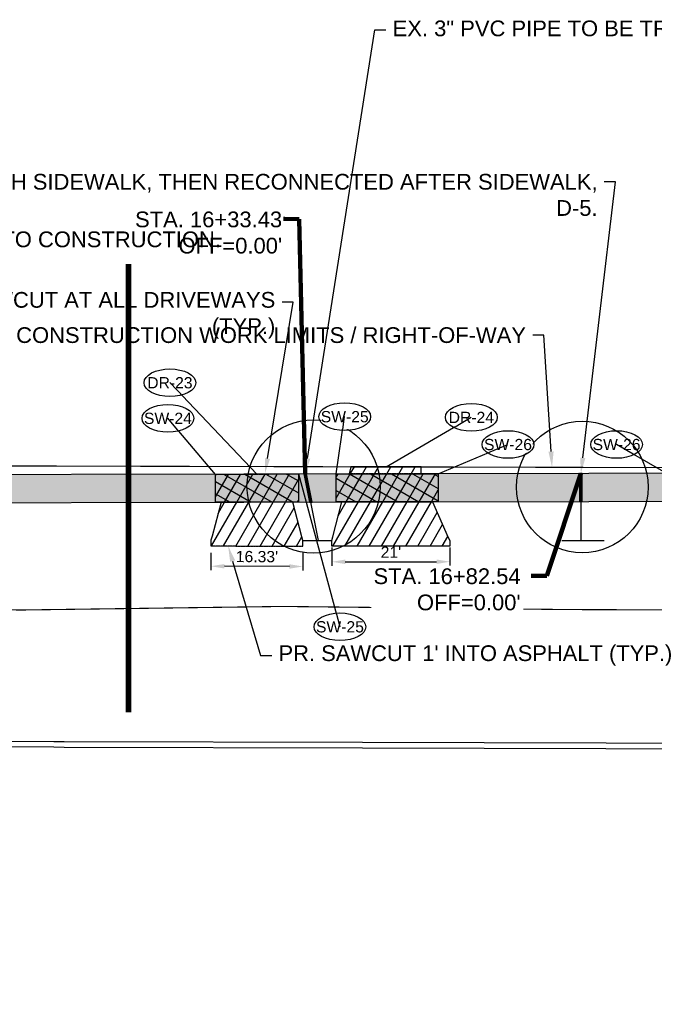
# Model space of a CAD drawing. Extents: x 193175 to 389459, y 288695 to 577709.
# Tile 26 of 30: x 195354 to 195467, y 288716 to 288892. Entities that reach past the tile are written whole.
import ezdxf
from ezdxf import colors
from ezdxf.entities.mleader import LeaderData, LeaderLine
from ezdxf.enums import TextEntityAlignment as Align
from ezdxf.math import Vec2, Vec3

# ---------------------------------------------------------------- set-up
doc = ezdxf.new("R2010")
doc.units = 0
doc.header["$MEASUREMENT"] = 0
doc.header["$PDSIZE"] = 5
doc.linetypes.add('c_p-bn-work-lim', pattern=[0.2, 0.1, -0.1])
doc.linetypes.add('c_p-pv-road-Saw', pattern=[0.4, 0.35, -0.05])
doc.layers.add('0_Working', color=4, linetype='Continuous', plot=False)
for name, color, linetype in [('AN-Text-Notes-Balloon', 7, 'Continuous'), ('C_P-BN-Work-Lim', 2, 'c_p-bn-work-lim'), ('C_P-PV-Drive-Conc', 254, 'Continuous'), ('C_P-PV-Drive-Conc-Hatch', 8, 'Continuous'), ('C_P-PV-Road-Saw', 255, 'c_p-pv-road-Saw'), ('C_P-PV-Walk-Conc', 254, 'Continuous'), ('C_P-PV-Walk-Hatch', 250, 'Continuous'), ('C_P-PV-Walk-Hatch-6IN', 250, 'Continuous'), ('C_P-PV-Walk-Joint', 253, 'Continuous'), ('C_P-PV-Walk-Text', 7, 'Continuous'), ('G_X-AN-Text-Dim', 251, 'Continuous')]:
    doc.layers.add(name, color=color, linetype=linetype)
doc.styles.add('CT_P-Dim', font='arial.ttf')
doc.styles.add('CT_P-Symb', font='arial.ttf')
doc.styles.add('CT_P-Text', font='arial.ttf')
doc.styles.get("Standard").update_dxf_attribs({"font": 'simplex.shx'})
doc.dimstyles.new('CT_P-Dim-Eng_A', dxfattribs={"dimtxt": 0.1, "dimasz": 0.12, "dimexe": 0.035, "dimexo": 0.06, "dimgap": 0.035, "dimtad": 1, "dimdsep": 46, "dimtxsty": 'CT_P-Dim', "dimcen": 0, "dimclrd": 256, "dimclre": 256, "dimclrt": 256, "dimaunit": 1, "dimadec": 6, "dimazin": 0, "dimtfac": 0.75, "dimtix": 1, "dimtmove": 1, "dimatfit": 0, "dimfxl": 1, "dimtolj": 1, "dimtzin": 0, "dimlwd": -1, "dimlwe": -1, "dimarcsym": 0})
pattern_1 = [(60, (0, 0), (-1.623797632, 0.9375), []), (150, (0, 0), (-0.9375, -1.623797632), [])]
pattern_2 = [(60, (0, 0), (-1.623797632, 0.9375), [])]

# ---------------------------------------------------------------- blocks, each defined once
blk = doc.blocks.new('*D352')
at = {"layer": 'Defpoints', "color": 0, "transparency": 16777216}
for p in [(195387.8, 288798), (195404.17, 288797.95), (195387.79, 288794.39)]:
    blk.add_point(p, dxfattribs=at)
at = {"layer": 'G_X-AN-Text-Dim', "transparency": 16777216}
for p, q in [((195387.79, 288796.8), (195387.79, 288793.69)), ((195404.16, 288796.75), (195404.15, 288793.64)), ((195401.76, 288794.35), (195390.19, 288794.38))]:
    blk.add_line(p, q, dxfattribs=at)
for points in [[(195390.19, 288794.78), (195390.19, 288793.98), (195387.79, 288794.39)], [(195401.76, 288794.75), (195401.76, 288793.95), (195404.16, 288794.34)]]:
    blk.add_solid(points, dxfattribs=at)
at = {"layer": 'G_X-AN-Text-Dim', "transparency": 16777216, "insert": (195395.99, 288796.09), "char_height": 2, "attachment_point": 5, "rotation": 359.8208, "style": 'CT_P-Dim'}
blk.add_mtext("\\A1;16.33'", dxfattribs=at)
blk = doc.blocks.new('*D353')
at = {"layer": 'Defpoints', "color": 0, "transparency": 16777216}
for p in [(195409.33, 288798.94, 1102.58), (195430.38, 288798.95, 1102.58), (195430.38, 288795.19)]:
    blk.add_point(p, dxfattribs=at)
at = {"layer": 'G_X-AN-Text-Dim', "transparency": 16777216}
for p, q in [((195409.33, 288797.74), (195409.33, 288794.48)), ((195430.38, 288797.75), (195430.38, 288794.49)), ((195411.73, 288795.18), (195427.98, 288795.19))]:
    blk.add_line(p, q, dxfattribs=at)
for points in [[(195411.73, 288795.58), (195411.73, 288794.78), (195409.33, 288795.18)], [(195427.98, 288795.59), (195427.98, 288794.79), (195430.38, 288795.19)]]:
    blk.add_solid(points, dxfattribs=at)
at = {"layer": 'G_X-AN-Text-Dim', "transparency": 16777216, "insert": (195419.85, 288796.89), "char_height": 2, "attachment_point": 5, "rotation": 0.012, "style": 'CT_P-Dim'}
blk.add_mtext("\\A1;21'", dxfattribs=at)
blk = doc.blocks.new('C_P-AN-ML-Oval-L')
at = {"transparency": 16777216}
blk.add_wipeout([(0.1836, 0.0607), (0.1956, 0.0504), (0.2064, 0.0382), (0.2146, 0.0246), (0.219, 0.0124), (0.2206, -0.0009), (0.2188, -0.0153), (0.2135, -0.0288), (0.2054, -0.0414), (0.1955, -0.0524), (0.1837, -0.0626), (0.1708, -0.0716), (0.1395, -0.0876), (0.108, -0.0987), (0.075, -0.1065), (0.0382, -0.1116), (0.0006, -0.1133), (-0.0364, -0.1116), (-0.073, -0.1067), (-0.1051, -0.0992), (-0.1361, -0.0885), (-0.1509, -0.0819), (-0.1651, -0.0742), (-0.1784, -0.0656), (-0.1905, -0.0559), (-0.2025, -0.0435), (-0.212, -0.0292), (-0.2174, -0.0156), (-0.2194, -0.001), (-0.2174, 0.0135), (-0.2124, 0.0266), (-0.2055, 0.0377), (-0.1966, 0.0482), (-0.1842, 0.0593), (-0.1707, 0.0689), (-0.1553, 0.0777), (-0.1393, 0.0853), (-0.1059, 0.097), (-0.0697, 0.1053), (-0.0349, 0.1098), (0.0006, 0.1113), (0.0369, 0.1098), (0.0726, 0.105), (0.1075, 0.0969), (0.1399, 0.0855), (0.1704, 0.0698)], dxfattribs=at)
blk.add_ellipse((0.0006, -0.001), major_axis=(-0.2306, 0), ratio=0.532621, dxfattribs=at)
at = {"transparency": 16777216, "style": 'CT_P-Symb'}
blk.add_attdef('XX-X', text='', height=0.1, dxfattribs=at).set_placement((0.0006, -0.001), align=Align.MIDDLE)
blk = doc.blocks.new('_None')
blk = doc.blocks.new('*U324')
at = {"layer": 'C_P-PV-Walk-Text', "color": 7, "linetype": 'Continuous', "lineweight": -3, "insert": (195442.96, 288790.26), "char_height": 2.8, "width": 26.0982, "attachment_point": 6, "style": 'CT_P-Text', "bg_fill": 3, "box_fill_scale": 1.178571, "bg_fill_color": 256, "bg_fill_true_color": 13158600, "bg_fill_transparency": 0}
blk.add_mtext("{\\C256;STA. 16+82.54\\POFF=0.00'}", dxfattribs=at)
at = {"layer": 'C_P-PV-Walk-Text', "color": 7, "linetype": 'Continuous', "lineweight": -3}
blk.add_leader([(195453.7, 288810.91), (195447.66, 288792.66), (195444.86, 288792.66)], dimstyle='CT_P-Dim-Eng_A', override={"dimscale": 1, "dimasz": 2.8, "dimclrd": 256, "dimlwd": 65535}, dxfattribs=at)

msp = doc.modelspace()

# ---------------------------------------------------------------- hatches: boundary and pattern name
at = {"layer": 'C_P-PV-Drive-Conc-Hatch'}
h = msp.add_hatch(dxfattribs=at)
h.set_pattern_fill('ANSI31', color=256, scale=0.75, angle=15)
h.set_pattern_definition(pattern_2)
h.paths.add_polyline_path([(195602.288, 288806.093), (195600.929, 288799.364), (195600.781, 288798.63), (195600.786, 288797.63), (195624.178, 288797.747), (195624.174, 288798.743), (195624.061, 288799.389), (195622.908, 288806.039)])
h.paths.add_polyline_path([(195536.059, 288806.063), (195533.095, 288799.327), (195532.632, 288798.272), (195532.623, 288797.258), (195550.623, 288797.265), (195550.615, 288798.277), (195550.076, 288799.328), (195546.611, 288806.083)])
h.paths.add_polyline_path([(195469.909, 288805.939), (195471.419, 288804.456), (195472.115, 288799.533), (195472.109, 288798.797), (195472.1, 288797.805), (195495.191, 288797.597), (195495.2, 288798.597), (195494.457, 288799.645), (195490.398, 288805.376), (195490.38, 288805.978)])
h.paths.add_polyline_path([(195409.328, 288798.945), (195409.506, 288799.634), (195411.106, 288805.829), (195427.287, 288805.859), (195430.054, 288799.484), (195430.376, 288798.949), (195430.376, 288797.949), (195409.328, 288797.945)])
h.paths.add_polyline_path([(195389.596, 288805.788), (195388.002, 288799.762), (195387.801, 288798.999), (195387.799, 288798.003), (195404.168, 288797.952), (195404.171, 288798.952), (195403.998, 288799.614), (195402.371, 288805.812)])
h.paths.add_polyline_path([(195318.898, 288805.725), (195315.766, 288799.776), (195315.443, 288799.162), (195315.441, 288798.165), (195339.123, 288798.119), (195339.123, 288799.122), (195338.823, 288799.708), (195335.766, 288805.687)])
h.paths.add_polyline_path([(195258.679, 288805.928), (195256.823, 288799.959), (195256.591, 288799.212), (195256.59, 288798.212), (195273.396, 288798.199), (195273.397, 288799.199), (195273.214, 288799.854), (195271.533, 288805.885)])
h.paths.add_polyline_path([(195194.547, 288806.047), (195192.957, 288800.016), (195192.758, 288799.26), (195192.757, 288798.26), (195213.77, 288798.244), (195213.771, 288799.244), (195213.703, 288799.965), (195213.122, 288806.077)])
h.paths.add_polyline_path([(195123.939, 288805.933), (195122.79, 288799.975), (195122.652, 288799.26), (195122.652, 288798.26), (195144.056, 288798.266), (195144.056, 288799.266), (195143.918, 288799.987), (195142.773, 288805.963)])
h.paths.add_polyline_path([(195059.576, 288810.829), (195059.706, 288812.997), (195070.522, 288812.97), (195070.558, 288810.845)])
h.paths.add_polyline_path([(194996.131, 288805.726), (194996.131, 288805.066), (194993.028, 288799.802), (194992.352, 288798.655), (194992.343, 288797.655), (195000.017, 288797.579), (195015.593, 288797.928), (195015.581, 288798.928), (195015.192, 288799.943), (195013.06, 288805.504), (195013.059, 288805.753)])
h.paths.add_polyline_path([(194935.581, 288805.628), (194935.551, 288804.754), (194933.937, 288799.914), (194933.71, 288799.233), (194933.7, 288798.233), (194948.951, 288798.082), (194948.961, 288799.082), (194948.397, 288800.127), (194945.96, 288804.643), (194945.937, 288805.645)])
h.paths.add_polyline_path([(194866.311, 288805.679), (194865.649, 288803.352), (194862.73, 288799.898), (194862.734, 288799.174), (194862.739, 288798.174), (194879.403, 288798.262), (194879.397, 288799.262), (194879.394, 288799.955), (194877.299, 288804.586), (194877.309, 288805.652)])
h.paths.add_polyline_path([(194801.381, 288799.954), (194801.379, 288799.347), (194801.376, 288798.347), (194823.92, 288798.276), (194823.924, 288799.276), (194823.926, 288799.972), (194820.067, 288803.944), (194819.412, 288805.795), (194805.729, 288805.829), (194804.536, 288802.571)])
h.paths.add_polyline_path([(194737.688, 288805.996), (194736.029, 288800.394), (194735.814, 288799.668), (194735.807, 288798.668), (194751.834, 288798.554), (194751.841, 288799.554), (194751.68, 288800.123), (194750.029, 288805.966)])
h.paths.add_polyline_path([(194671.175, 288800.277), (194671.172, 288799.629), (194671.23, 288799.628), (194671.226, 288798.628), (194690.537, 288798.556), (194690.54, 288799.565), (194690.543, 288800.426), (194687.062, 288805.573), (194687.071, 288806.121), (194676.936, 288806.146), (194676.925, 288805.672)])
at = {"layer": 'C_P-PV-Walk-Hatch', "transparency": 33554559}
h = msp.add_hatch(color=256, dxfattribs=at)
h.dxf.hatch_style = 1
h.paths.add_polyline_path([(194615.352, 288806.297), (194906.298, 288805.581), (195214.205, 288806.079), (195332.143, 288805.68), (195578.045, 288806.142), (195597.613, 288806.105), (195671.47, 288805.91), (195671.483, 288810.913), (195597.626, 288811.105), (195578.047, 288811.142), (195332.138, 288810.68), (195214.205, 288811.079), (194906.304, 288810.581), (194615.351, 288811.297)])
at = {"layer": 'C_P-PV-Walk-Hatch-6IN'}
h = msp.add_hatch(dxfattribs=at)
h.set_pattern_fill('ANSI37', color=256, scale=0.75, angle=15)
h.set_pattern_definition(pattern_1)
h.paths.add_polyline_path([(195388.596, 288805.786), (195388.587, 288810.712), (195403.371, 288810.82), (195403.371, 288805.814)])
h = msp.add_hatch(dxfattribs=at)
h.set_pattern_fill('ANSI37', color=256, scale=0.75, angle=15)
h.set_pattern_definition(pattern_1)
h.paths.add_polyline_path([(195410.106, 288805.827), (195410.096, 288810.827), (195428.287, 288810.861), (195428.287, 288805.861)])

# ---------------------------------------------------------------- linework, layer by layer
at = {"layer": '0_Working', "const_width": 1, "flags": 128}
msp.add_lwpolyline([(195373.104, 288768.365), (195373.104, 288848.168)], dxfattribs=at)
at = {"layer": '0_Working', "flags": 128}
for points in [[(195406.95, 288798.944), (195404.59, 288810.816)], [(195405.329, 288805.818), (195405.839, 288805.819), (195404.845, 288810.817)], [(195404.171, 288798.952), (195406.804, 288798.944), (195409.328, 288798.945)]]:
    msp.add_lwpolyline(points, dxfattribs=at)
at = {"layer": 'C_P-BN-Work-Lim', "color": 7, "const_width": 0.2, "flags": 128}
msp.add_lwpolyline([(194622.189, 288787.33), (194631.171, 288787.251), (194677.804, 288787.356), (194720.698, 288787.087), (194765.017, 288787.172), (194811.787, 288787.364), (194858.319, 288787.382), (194906.011, 288787.193), (194950.224, 288787.231), (194998.847, 288787.165), (195044.751, 288787.168), (195084.672, 288787.148), (195129.709, 288787.037), (195174.975, 288786.876), (195219.015, 288786.975), (195258.534, 288786.796), (195304.582, 288787.178), (195354.047, 288786.598), (195400.591, 288787.231), (195451.245, 288786.678), (195496.301, 288786.517), (195540.89, 288786.337), (195590.267, 288786.241), (195635.676, 288786.538), (195683.127, 288786.255), (195692.253, 288786.339), (195692.019, 288811.652), (195672.656, 288811.41), (195597.627, 288811.605), (195537.612, 288811.758), (195472.585, 288811.933), (195412.57, 288812.087), (195342.543, 288812.262), (195277.516, 288812.436), (195217.501, 288812.59), (195152.484, 288812.754), (195082.457, 288812.939), (195017.43, 288813.104), (194957.415, 288813.268), (194892.389, 288813.432), (194829.373, 288813.596), (194759.345, 288813.781), (194694.329, 288813.945), (194643.772, 288814.08), (194603.062, 288814.184), (194603.039, 288787.499), (194213.805, 288787.644), (193817.153, 288787.833), (193817.327, 288764.04), (193975.26, 288765.115), (194035.317, 288765.56), (194095.334, 288765.496), (194155.349, 288765.332), (194212.364, 288765.189), (194272.389, 288765.035), (194332.404, 288764.881), (194392.419, 288764.727), (194452.445, 288764.573), (194512.46, 288764.409), (194572.485, 288764.254), (194622.128, 288764.125)], close=True, dxfattribs=at)
at = {"layer": 'C_P-PV-Drive-Conc', "flags": 128}
msp.add_lwpolyline([(195412.722, 288812.087), (195425.228, 288812.055)], dxfattribs=at)
msp.add_lwpolyline([(195389.596, 288805.788), (195388.002, 288799.762), (195387.801, 288798.999), (195387.799, 288798.003), (195404.168, 288797.952), (195404.171, 288798.952), (195403.998, 288799.614), (195402.371, 288805.812)], close=True, dxfattribs=at)
at = {"layer": 'C_P-PV-Drive-Conc', "elevation": 1102.576, "flags": 128}
msp.add_lwpolyline([(195409.328, 288798.945), (195409.506, 288799.634), (195411.106, 288805.829), (195427.287, 288805.859), (195430.054, 288799.484), (195430.376, 288798.949), (195430.376, 288797.949), (195409.328, 288797.945)], close=True, dxfattribs=at)
at = {"layer": 'C_P-PV-Road-Saw', "flags": 128}
for points in [[(195412.722, 288812.087), (195425.228, 288812.055)], [(195390.919, 288810.791), (195401.059, 288810.81)], [(195387.802, 288799.003), (195387.799, 288798.003), (195404.168, 288797.952), (195404.171, 288798.952)], [(195430.376, 288798.949), (195430.376, 288797.949), (195409.328, 288797.945), (195409.328, 288798.945)]]:
    msp.add_lwpolyline(points, dxfattribs=at)
at = {"layer": 'C_P-PV-Walk-Conc', "flags": 128}
msp.add_lwpolyline([(194615.352, 288806.297), (194906.298, 288805.581), (195214.205, 288806.079), (195332.143, 288805.68), (195578.045, 288806.142), (195597.613, 288806.105), (195671.47, 288805.91), (195671.483, 288810.913), (195597.626, 288811.105), (195578.047, 288811.142), (195332.138, 288810.68), (195214.205, 288811.079), (194906.304, 288810.581), (194615.351, 288811.297)], close=True, dxfattribs=at)
at = {"layer": 'C_P-PV-Walk-Hatch-6IN', "flags": 128}
for points in [[(195388.596, 288805.786), (195388.587, 288810.712), (195403.371, 288810.82), (195403.371, 288805.814)], [(195410.106, 288805.827), (195410.096, 288810.827), (195428.287, 288810.861), (195428.287, 288805.861)]]:
    msp.add_lwpolyline(points, close=True, dxfattribs=at)
at = {"layer": 'C_P-PV-Walk-Joint', "flags": 128}
msp.add_lwpolyline([(195405.329, 288805.818), (195405.839, 288805.819), (195404.845, 288810.817), (195404.335, 288810.817)], close=True, dxfattribs=at)
at = {"layer": 'Defpoints', "flags": 128}
msp.add_lwpolyline([(194332.404, 288764.881), (194392.419, 288764.727), (194452.445, 288764.573), (194512.46, 288764.409), (194572.485, 288764.254), (194647.504, 288764.059), (194717.531, 288763.885), (194782.548, 288763.71), (194847.564, 288763.546), (194907.59, 288763.392), (194977.607, 288763.207), (195033.141, 288763.063), (195133.183, 288762.806), (195179.738, 288762.683), (195244.765, 288762.518), (195299.779, 288762.374), (195359.804, 288762.22), (195361.664, 288762.213), (195414.818, 288762.077), (195479.844, 288761.902), (195539.859, 288761.748), (195594.873, 288761.604), (195669.902, 288761.409), (195752.155, 288761.204)], dxfattribs=at)
at = {"layer": 'Defpoints', "color": 2, "flags": 128}
msp.add_lwpolyline([(194332.407, 288765.881), (194392.422, 288765.727), (194452.447, 288765.573), (194512.462, 288765.409), (194572.487, 288765.254), (194647.506, 288765.059), (194717.534, 288764.885), (194782.551, 288764.71), (194847.567, 288764.546), (194907.592, 288764.392), (194977.61, 288764.207), (195033.144, 288764.063), (195133.186, 288763.806), (195179.741, 288763.683), (195244.767, 288763.518), (195299.781, 288763.374), (195359.807, 288763.22), (195361.668, 288763.213), (195414.82, 288763.077), (195479.847, 288762.902), (195539.862, 288762.748), (195594.876, 288762.604), (195669.905, 288762.409), (195752.158, 288762.204)], dxfattribs=at)

# ---------------------------------------------------------------- dimensions: what is measured, and where the dimension line sits
at = {"layer": 'G_X-AN-Text-Dim'}
dim = msp.add_aligned_dim(p1=(195409.328, 288798.945, 1102.576), p2=(195430.376, 288798.949, 1102.576), distance=-3.761, text="21'", dimstyle='CT_P-Dim-Eng_A', override={"dimdec": 1, "dimpost": "'"}, dxfattribs=at)
dim.commit()
dim.dimension.update_dxf_attribs({"geometry": '*D353', "text_midpoint": (195419.852, 288796.89)})
dim = msp.add_linear_dim(base=(195387.787, 288794.389), p1=(195404.168, 288797.952), p2=(195387.799, 288798.003), angle=179.82078, text="16.33'", dimstyle='CT_P-Dim-Eng_A', override={"dimdec": 1, "dimpost": "'", "dimtmove": 0}, dxfattribs=at)
dim.commit()
dim.dimension.update_dxf_attribs({"geometry": '*D352', "text_midpoint": (195395.989, 288794.364), "dimtype": 161})

# ---------------------------------------------------------------- leaders
at = {"layer": 'AN-Text-Notes-Balloon'}
ml = msp.add_multileader_block('Standard', dxfattribs=at)
ml.set_content('C_P-AN-ML-Oval-L', color=256, scale=20)
ml.set_attribute('XX-X', 'DR-23', width=0)
ml.set_leader_properties(color=256, linetype='ByLayer', lineweight=-1)
ml.set_arrow_properties(name='NONE')
ml.build(insert=Vec2(0, 0))
ml.multileader.update_dxf_attribs({"has_dogleg": 0, "text_right_attachment_type": 3, "dogleg_length": 0.06, "arrow_head_size": 2.4, "scale": 20, "block_connection_type": 1})
ctx = ml.context
ctx.base_point, ctx.scale, ctx.char_height, ctx.arrow_head_size, ctx.landing_gap_size, ctx.plane_origin = Vec3(195380.472, 288827.069, 1102), 20, 1.6, 2.4, 0.5, Vec3(195406.026, 288829.331, 1102)
ctx.right_attachment, ctx.attachment_type = 3, 1
notes = []
notes.append((ctx, [(1, (1, 1, 0), (195381.672, 288827.069, 1102), (-1, 0), 1.2, [(0, [(195395.979, 288810.766, 1102)], 0, [])])]))
ctx.block.insert = Vec3(195380.472, 288827.069, 1102)
ml = msp.add_multileader_block('Standard', dxfattribs=at)
ml.set_content('C_P-AN-ML-Oval-L', color=256, scale=20)
ml.set_attribute('XX-X', 'SW-24', width=0)
ml.set_leader_properties(color=256, linetype='ByLayer', lineweight=-1)
ml.set_arrow_properties(name='NONE')
ml.build(insert=Vec2(0, 0))
ml.multileader.update_dxf_attribs({"has_dogleg": 0, "text_right_attachment_type": 3, "dogleg_length": 0.06, "arrow_head_size": 2.4, "scale": 20, "block_connection_type": 1})
ctx = ml.context
ctx.base_point, ctx.scale, ctx.char_height, ctx.arrow_head_size, ctx.landing_gap_size, ctx.plane_origin = Vec3(195380.117, 288820.735), 20, 1.6, 2.4, 0.5, Vec3(195357.842, 288808.573)
ctx.right_attachment, ctx.attachment_type = 3, 1
notes.append((ctx, [(1, (1, 1, 0), (195381.317, 288820.735), (-1, 0), 1.2, [(0, [(195388.587, 288810.712)], 0, [])])]))
ctx.block.insert = Vec3(195380.117, 288820.735)
ml = msp.add_multileader_block('Standard', dxfattribs=at)
ml.set_content('C_P-AN-ML-Oval-L', color=256, scale=20)
ml.set_attribute('XX-X', 'DR-24', width=0)
ml.set_leader_properties(color=256, linetype='ByLayer', lineweight=-1)
ml.set_arrow_properties(name='NONE')
ml.build(insert=Vec2(0, 0))
ml.multileader.update_dxf_attribs({"has_dogleg": 0, "text_right_attachment_type": 3, "dogleg_length": 0.06, "arrow_head_size": 2.4, "scale": 20, "block_connection_type": 1})
ctx = ml.context
ctx.base_point, ctx.scale, ctx.char_height, ctx.arrow_head_size, ctx.landing_gap_size, ctx.plane_origin = Vec3(195434.17, 288820.912, 1102), 20, 1.6, 2.4, 0.5, Vec3(195428.978, 288827.189, 1102)
ctx.right_attachment, ctx.attachment_type = 3, 1
notes.append((ctx, [(0, (1, 1, 0), (195432.97, 288820.912, 1102), (1, 0), 1.2, [(0, [(195418.985, 288812.071, 1102)], 0, [])])]))
ctx.block.insert = Vec3(195434.17, 288820.912, 1102)
ml = msp.add_multileader_block('Standard', dxfattribs=at)
ml.set_content('C_P-AN-ML-Oval-L', color=256, scale=20)
ml.set_attribute('XX-X', 'SW-26', width=0)
ml.set_leader_properties(color=256, linetype='ByLayer', lineweight=-1)
ml.set_arrow_properties(name='NONE')
ml.build(insert=Vec2(0, 0))
ml.multileader.update_dxf_attribs({"has_dogleg": 0, "text_right_attachment_type": 3, "dogleg_length": 0.06, "arrow_head_size": 2.4, "scale": 20, "block_connection_type": 1})
ctx = ml.context
ctx.base_point, ctx.scale, ctx.char_height, ctx.arrow_head_size, ctx.landing_gap_size, ctx.plane_origin = Vec3(195460.04, 288816.073), 20, 1.6, 2.4, 0.5, Vec3(195437.765, 288803.912)
ctx.right_attachment, ctx.attachment_type = 3, 1
notes.append((ctx, [(1, (1, 1, 0), (195461.24, 288816.073), (-1, 0), 1.2, [(0, [(195468.899, 288810.937)], 0, [])])]))
ctx.block.insert = Vec3(195460.04, 288816.073)
ml = msp.add_multileader_block('Standard', dxfattribs=at)
ml.set_content('C_P-AN-ML-Oval-L', color=256, scale=20)
ml.set_attribute('XX-X', 'SW-25', width=0)
ml.set_leader_properties(color=256, linetype='ByLayer', lineweight=-1)
ml.set_arrow_properties(name='NONE')
ml.build(insert=Vec2(0, 0))
ml.multileader.update_dxf_attribs({"has_dogleg": 0, "text_right_attachment_type": 3, "dogleg_length": 0.06, "arrow_head_size": 2.4, "scale": 20, "block_connection_type": 1})
ctx = ml.context
ctx.base_point, ctx.scale, ctx.char_height, ctx.arrow_head_size, ctx.landing_gap_size, ctx.plane_origin = Vec3(195410.762, 288783.629), 20, 1.6, 2.4, 0.5, Vec3(195393.224, 288734.276)
ctx.right_attachment, ctx.attachment_type = 3, 1
notes.append((ctx, [(0, (1, 1, 0), (195409.562, 288783.629), (1, 0), 1.2, [(0, [(195403.371, 288810.82)], 0, [])])]))
ctx.block.insert = Vec3(195410.762, 288783.629)
at = {"layer": 'C_P-PV-Walk-Text'}
ml = msp.add_multileader_mtext('Standard', dxfattribs=at)
ml.set_content('EX. 3" PVC PIPE TO BE TRENCHED THROUGH SIDEWALK, THEN RECONNECTED AFTER SIDEWALK, D-4.', color=256, style='CT_P-Text')
ml.set_leader_properties(color=256)
ml.build(insert=Vec2(0, 0))
ml.multileader.update_dxf_attribs({"dogleg_length": 0.1, "arrow_head_size": 2.8, "scale": 20})
ctx = ml.context
ctx.base_point, ctx.scale, ctx.char_height, ctx.arrow_head_size, ctx.landing_gap_size, ctx.plane_origin = Vec3(195418.963, 288889.845), 20, 2.8, 2.8, 1.2, Vec3(195347.78, 288860.255)
notes.append((ctx, [(0, (1, 1, 0), (195416.963, 288889.845), (1, 0), 2, [(0, [(195404.59, 288810.816)], 0, [])])]))
ctx.mtext.insert, ctx.mtext.width, ctx.mtext.defined_height, ctx.mtext.flow_direction = Vec3(195420.163, 288891.522), 44.09458, 1.017, 5
ml = msp.add_multileader_mtext('Standard', dxfattribs=at)
ml.set_content('EX. SCHOOL SIGN TO BE REPLACED WITH SOLAR FLASHING SCHOOL CROSSING ASSEMBLY SIGN, S1-1 AND \\PW16-7P\\PSTA. 8+57.72\\POFF=7.91R', color=256, style='CT_P-Text')
ml.set_leader_properties(color=256)
ml.build(insert=Vec2(0, 0))
ml.multileader.update_dxf_attribs({"dogleg_length": 0.1, "arrow_head_size": 2.8, "scale": 20})
ctx = ml.context
ctx.base_point, ctx.scale, ctx.char_height, ctx.arrow_head_size, ctx.landing_gap_size, ctx.plane_origin = Vec3(194637.732, 288870.916), 20, 2.8, 2.8, 1.2, Vec3(194742.597, 288861.144)
notes.append((ctx, [(0, (1, 1, 0), (194635.732, 288870.916), (1, 0), 2, [(0, [(194629.364, 288803.34)], 0, [])])]))
ctx.mtext.insert, ctx.mtext.width, ctx.mtext.defined_height, ctx.mtext.flow_direction = Vec3(194638.932, 288872.339), 40.93168, 2.196, 5
ml = msp.add_multileader_mtext('Standard', dxfattribs=at)
ml.set_content('PR. SCHOOL CROSSING AHEAD ASSEMBLY SIGN,\\PS1-1\\PS4-3P\\PW16-2APS', color=256, style='CT_P-Text')
ml.set_leader_properties(color=256)
ml.build(insert=Vec2(0, 0))
ml.multileader.update_dxf_attribs({"dogleg_length": 0.1, "arrow_head_size": 2.8, "scale": 20})
ctx = ml.context
ctx.base_point, ctx.scale, ctx.char_height, ctx.arrow_head_size, ctx.landing_gap_size, ctx.plane_origin = Vec3(194782.6, 288869.101), 20, 2.8, 2.8, 1.2, Vec3(194888.31, 288888.288)
notes.append((ctx, [(0, (1, 1, 0), (194780.6, 288869.101), (1, 0), 2, [(0, [(194779.45, 288814.151)], 0, [])])]))
ctx.mtext.insert, ctx.mtext.width, ctx.mtext.defined_height, ctx.mtext.flow_direction = Vec3(194783.8, 288870.524), 39.83728, 1.017, 5
ml = msp.add_multileader_mtext('Standard', dxfattribs=at)
ml.set_content('EX. VAVLE BOX ADJUSTED TO GRADE, R-9', color=256, style='CT_P-Text')
ml.set_leader_properties(color=256)
ml.build(insert=Vec2(0, 0))
ml.multileader.update_dxf_attribs({"dogleg_length": 0.1, "arrow_head_size": 2.8, "scale": 20})
ctx = ml.context
ctx.base_point, ctx.scale, ctx.char_height, ctx.arrow_head_size, ctx.landing_gap_size, ctx.plane_origin = Vec3(195237.428, 288867.042), 20, 2.8, 2.8, 1.2, Vec3(195194.71, 288794.765)
notes.append((ctx, [(0, (1, 1, 0), (195235.428, 288867.042), (1, 0), 2, [(0, [(195208.237, 288804.409)], 0, [])])]))
ctx.mtext.insert, ctx.mtext.width, ctx.mtext.defined_height, ctx.mtext.flow_direction = Vec3(195238.628, 288868.719), 30.40972, 1.017, 5
ml = msp.add_multileader_mtext('Standard', dxfattribs=at)
ml.set_content('EX. 3" PVC PIPE TO BE TRENCHED THROUGH SIDEWALK, THEN RECONNECTED AFTER SIDEWALK,\\PD-5.', color=256, style='CT_P-Text')
ml.set_leader_properties(color=256)
ml.build(insert=Vec2(0, 0))
ml.multileader.update_dxf_attribs({"dogleg_length": 0.1, "arrow_head_size": 2.8, "scale": 20})
ctx = ml.context
ctx.base_point, ctx.scale, ctx.char_height, ctx.arrow_head_size, ctx.landing_gap_size, ctx.plane_origin = Vec3(195413.082, 288862.797), 20, 2.8, 2.8, 1.2, Vec3(195472.31, 288874.712)
ctx.text_align_type = 2
notes.append((ctx, [(1, (1, 1, 0), (195459.872, 288862.797), (-1, 0), 2, [(0, [(195453.703, 288810.909)], 0, [])])]))
ctx.mtext.insert, ctx.mtext.width, ctx.mtext.defined_height, ctx.mtext.alignment, ctx.mtext.flow_direction = Vec3(195456.672, 288864.221), 42.72705, 1.017, 3, 5
ml = msp.add_multileader_mtext('Standard', dxfattribs=at)
ml.set_content("PR. 5' CONCRETE SIDEWALK, S-2", color=256, style='CT_P-Text')
ml.set_leader_properties(color=256)
ml.build(insert=Vec2(0, 0))
ml.multileader.update_dxf_attribs({"text_right_attachment_type": 3, "dogleg_length": 0.1, "arrow_head_size": 2.8, "scale": 20})
ctx = ml.context
ctx.base_point, ctx.scale, ctx.char_height, ctx.arrow_head_size, ctx.landing_gap_size, ctx.plane_origin = Vec3(194904.431, 288855.58), 20, 2.8, 2.8, 1.2, Vec3(194987.917, 288850.097)
ctx.right_attachment = 3
notes.append((ctx, [(0, (1, 1, 0), (194902.431, 288855.58), (1, 0), 2, [(0, [(194900.397, 288810.595)], 0, [])])]))
ctx.mtext.insert, ctx.mtext.width, ctx.mtext.defined_height, ctx.mtext.flow_direction = Vec3(194905.631, 288857.256), 39.41656, 12.332, 5
ml = msp.add_multileader_mtext('Standard', dxfattribs=at)
ml.set_content('EX. VAVLE BOX ADJUSTED TO GRADE, R-8', color=256, style='CT_P-Text')
ml.set_leader_properties(color=256)
ml.build(insert=Vec2(0, 0))
ml.multileader.update_dxf_attribs({"dogleg_length": 0.1, "arrow_head_size": 2.8, "scale": 20})
ctx = ml.context
ctx.base_point, ctx.scale, ctx.char_height, ctx.arrow_head_size, ctx.landing_gap_size, ctx.plane_origin = Vec3(194919.47, 288844.287), 20, 2.8, 2.8, 1.2, Vec3(194892.772, 288795.437)
notes.append((ctx, [(0, (1, 1, 0), (194917.47, 288844.287), (1, 0), 2, [(0, [(194906.299, 288805.081)], 0, [])])]))
ctx.mtext.insert, ctx.mtext.width, ctx.mtext.defined_height, ctx.mtext.flow_direction = Vec3(194920.67, 288845.964), 30.40972, 1.017, 5
ml = msp.add_multileader_mtext('Standard', dxfattribs=at)
ml.set_content('\\pxt1;PR. SAWCUT AT ALL DRIVEWAYS\\P\\ptz;(TYP.)', color=256, style='CT_P-Text')
ml.set_leader_properties(color=256)
ml.build(insert=Vec2(0, 0))
ml.multileader.update_dxf_attribs({"dogleg_length": 0.1, "arrow_head_size": 2.8, "scale": 20})
ctx = ml.context
ctx.base_point, ctx.scale, ctx.char_height, ctx.arrow_head_size, ctx.landing_gap_size, ctx.plane_origin = Vec3(195373.88, 288841.388, 5.235), 20, 2.8, 2.8, 1.2, Vec3(195456.789, 288845.553, 5.235)
ctx.text_align_type = 2
notes.append((ctx, [(1, (1, 1, 0), (195402.456, 288841.388, 5.235), (-1, 0), 2, [(0, [(195397.395, 288810.803, 5.235)], 0, [])])]))
ctx.mtext.insert, ctx.mtext.width, ctx.mtext.defined_height, ctx.mtext.alignment, ctx.mtext.flow_direction = Vec3(195399.256, 288843.199, 5.235), 24.50604, 1.017, 3, 5
ml = msp.add_multileader_mtext('Standard', dxfattribs=at)
ml.set_content('CONSTRUCTION WORK LIMITS / RIGHT-OF-WAY', color=256, style='CT_P-Text')
ml.set_leader_properties(color=256)
ml.build(insert=Vec2(0, 0))
ml.multileader.update_dxf_attribs({"dogleg_length": 0.1, "arrow_head_size": 2.8, "scale": 20})
ctx = ml.context
ctx.base_point, ctx.scale, ctx.char_height, ctx.arrow_head_size, ctx.landing_gap_size, ctx.plane_origin = Vec3(195411.726, 288835.503), 20, 2.8, 2.8, 1.2, Vec3(195510.649, 288866.258)
ctx.text_align_type = 2
notes.append((ctx, [(1, (1, 1, 0), (195447.118, 288835.503), (-1, 0), 2, [(0, [(195448.554, 288811.995)], 0, [])])]))
ctx.mtext.insert, ctx.mtext.width, ctx.mtext.defined_height, ctx.mtext.alignment, ctx.mtext.flow_direction = Vec3(195443.918, 288836.927), 31.21572, 1.017, 3, 5
ml = msp.add_multileader_mtext('Standard', dxfattribs=at)
ml.set_content("PR. SAWCUT 1' INTO ASPHALT (TYP.)", color=256, style='CT_P-Text')
ml.set_leader_properties(color=256)
ml.build(insert=Vec2(0, 0))
ml.multileader.update_dxf_attribs({"text_right_attachment_type": 3, "dogleg_length": 0.1, "arrow_head_size": 2.8, "scale": 20})
ctx = ml.context
ctx.base_point, ctx.scale, ctx.char_height, ctx.arrow_head_size, ctx.landing_gap_size, ctx.plane_origin = Vec3(194695.084, 288797.366, 5.235), 20, 2.8, 2.8, 1.2, Vec3(194774.606, 288806.053, 5.235)
ctx.right_attachment = 3
notes.append((ctx, [(0, (1, 1, 0), (194693.084, 288797.366, 5.235), (1, 0), 2, [(1, [(194688.785, 288798.563, 5.235), (194679.894, 288811.129, 5.235)], 0, [])])]))
ctx.mtext.insert, ctx.mtext.width, ctx.mtext.defined_height, ctx.mtext.flow_direction = Vec3(194696.284, 288799.178, 5.235), 43.45479, 1.017, 5
ml = msp.add_multileader_mtext('Standard', dxfattribs=at)
ml.set_content("10' SIDEWALK TRANSITION FROM 5' TO 4' BETWEEN STA 2+66.90' AND 3+09.50'", color=256, style='CT_P-Text')
ml.set_leader_properties(color=256)
ml.build(insert=Vec2(0, 0))
ml.multileader.update_dxf_attribs({"text_right_attachment_type": 3, "dogleg_length": 0.1, "arrow_head_size": 2.8, "scale": 20})
ctx = ml.context
ctx.base_point, ctx.scale, ctx.char_height, ctx.arrow_head_size, ctx.landing_gap_size, ctx.plane_origin = Vec3(194118.907, 288795.62), 20, 2.8, 2.8, 1.2, Vec3(194197.657, 288806.169)
ctx.right_attachment = 3
notes.append((ctx, [(0, (1, 1, 0), (194116.907, 288795.62), (1, 0), 2, [(1, [(194084.041, 288771.507), (194126.712, 288771.41)], 0, [])])]))
ctx.mtext.insert, ctx.mtext.width, ctx.mtext.defined_height, ctx.mtext.flow_direction = Vec3(194120.107, 288797.045), 78.15679, 1.017, 5
ml = msp.add_multileader_mtext('Standard', dxfattribs=at)
ml.set_content("PR. SAWCUT 1' INTO ASPHALT (TYP.)", color=256, style='CT_P-Text')
ml.set_leader_properties(color=256)
ml.build(insert=Vec2(0, 0))
ml.multileader.update_dxf_attribs({"text_right_attachment_type": 3, "dogleg_length": 0.1, "arrow_head_size": 2.8, "scale": 20})
ctx = ml.context
ctx.base_point, ctx.scale, ctx.char_height, ctx.arrow_head_size, ctx.landing_gap_size, ctx.plane_origin = Vec3(195398.636, 288778.499, 5.235), 20, 2.8, 2.8, 1.2, Vec3(195479.345, 288790.918, 5.235)
ctx.right_attachment = 3
notes.append((ctx, [(0, (1, 1, 0), (195396.636, 288778.499, 5.235), (1, 0), 2, [(0, [(195390.861, 288797.99, 5.235)], 0, [])])]))
ctx.mtext.insert, ctx.mtext.defined_height, ctx.mtext.flow_direction = Vec3(195399.836, 288780.311, 5.235), 1.017, 5
ml = msp.add_multileader_mtext('Standard', dxfattribs=at)
ml.set_content("EX. SCHOOL SIGN TO BE REPLACED WITH SOLAR FLASHING SCHOOL CROSSING ASSEMBLY SIGN,\\PS1-1 AND \\PW16-7P\\PSTA. 7+63.05\\POFF=6.95'L\\P ", color=256, style='CT_P-Text')
ml.set_leader_properties(color=256)
ml.build(insert=Vec2(0, 0))
ml.multileader.update_dxf_attribs({"dogleg_length": 0.1, "arrow_head_size": 2.8, "scale": 20})
ctx = ml.context
ctx.base_point, ctx.scale, ctx.char_height, ctx.arrow_head_size, ctx.landing_gap_size, ctx.plane_origin = Vec3(194590.115, 288737.319), 20, 2.8, 2.8, 1.2, Vec3(194678.917, 288744.473)
notes.append((ctx, [(0, (1, 1, 0), (194588.115, 288737.319), (1, 0), 2, [(0, [(194580.821, 288770.225)], 0, [])])]))
ctx.mtext.insert, ctx.mtext.width, ctx.mtext.defined_height, ctx.mtext.flow_direction = Vec3(194591.315, 288738.719), 47.20208, 2.196, 5
for ctx, leaders in notes:
    for number, flags, end, landing, length, lines in leaders:
        leader = LeaderData()
        leader.index, (leader.has_last_leader_line, leader.has_dogleg_vector, leader.attachment_direction) = number, flags
        leader.last_leader_point, leader.dogleg_vector, leader.dogleg_length = Vec3(end), Vec3(landing), length
        for number, points, colour, breaks in lines:
            line = LeaderLine()
            line.index, line.vertices, line.color, line.breaks = number, Vec3.list(points), colors.encode_raw_color(colour), breaks
            leader.lines.append(line)
        ctx.leaders.append(leader)

# ---------------------------------------------------------------- next in the draw order: block references
at = {"layer": 'C_P-PV-Walk-Text', "color": 7, "linetype": 'Continuous', "lineweight": -3}
msp.add_blockref('*U324', (0, 0), dxfattribs=at)

# ---------------------------------------------------------------- next in the draw order: texts
at = {"layer": 'C_P-PV-Walk-Text', "color": 7, "linetype": 'Continuous', "lineweight": -3, "insert": (195374.368, 288853.765), "char_height": 2.8, "width": 26.10981, "attachment_point": 4, "style": 'CT_P-Text', "bg_fill": 3, "box_fill_scale": 1.178571, "bg_fill_color": 256, "bg_fill_true_color": 13158600, "bg_fill_transparency": 0}
msp.add_mtext("\\pxqr;{\\C256;STA. 16+33.43\\POFF=0.00'}", dxfattribs=at)

# ---------------------------------------------------------------- next in the draw order: hatches: boundary and pattern name
at = {"layer": 'C_P-PV-Drive-Conc-Hatch'}
h = msp.add_hatch(dxfattribs=at)
h.set_pattern_fill('ANSI31', color=256, scale=0.75, angle=15)
h.set_pattern_definition(pattern_2)
h.paths.add_polyline_path([(195425.249, 288810.855), (195425.249, 288812.055), (195412.722, 288812.087), (195412.398, 288810.831)])
h.paths.add_polyline_path([(195622.378, 288811.023), (195622.378, 288811.54), (195602.977, 288811.591), (195602.977, 288811.09)])
at = {"layer": 'C_P-PV-Walk-Joint'}
h = msp.add_hatch(dxfattribs=at)
h.set_pattern_fill('GRATE', color=256, scale=3)
h.paths.add_polyline_path([(194360.535, 288765.807), (194360.535, 288770.807), (194361.035, 288770.807), (194361.035, 288765.807)])
h.paths.add_polyline_path([(194336.594, 288765.869), (194337.094, 288765.869), (194337.094, 288770.869), (194336.594, 288770.869)])
h.paths.add_polyline_path([(194581.048, 288770.231), (194581.548, 288770.231), (194581.548, 288765.231), (194581.048, 288765.231)])
h.paths.add_polyline_path([(195453.453, 288805.908), (195453.953, 288805.909), (195453.953, 288810.909), (195453.453, 288810.909)])
h.paths.add_polyline_path([(195405.329, 288805.818), (195405.839, 288805.819), (195404.845, 288810.817), (195404.335, 288810.817)])
edge = h.paths.add_edge_path(flags=17)
edge.add_line((195405.329, 288805.818), (195405.839, 288805.819))
edge.add_line((195405.839, 288805.819), (195404.845, 288810.817))

# ---------------------------------------------------------------- next in the draw order: linework, layer by layer
at = {"layer": '0_Working', "flags": 128}
msp.add_lwpolyline([(195453.703, 288810.909), (195453.703, 288798.954)], dxfattribs=at)
at = {"layer": '0_Working', "elevation": 1110.776, "flags": 128}
msp.add_lwpolyline([(195450.33, 288798.953), (195453.948, 288798.954), (195457.864, 288798.948)], dxfattribs=at)
at = {"layer": '0_Working'}
for centre, radius in [((195406.07, 288808.577), 11.853), ((195453.943, 288808.487), 11.713)]:
    msp.add_circle(centre, radius, dxfattribs=at)
at = {"layer": 'C_P-PV-Drive-Conc', "flags": 128}
msp.add_lwpolyline([(195425.249, 288810.855), (195425.249, 288812.055), (195412.722, 288812.087), (195412.398, 288810.831)], close=True, dxfattribs=at)
at = {"layer": 'C_P-PV-Road-Saw', "flags": 128}
msp.add_lwpolyline([(195425.249, 288810.855), (195412.398, 288810.831)], dxfattribs=at)
at = {"layer": 'C_P-PV-Walk-Joint', "flags": 128}
msp.add_lwpolyline([(195453.453, 288805.908), (195453.953, 288805.909), (195453.953, 288810.909), (195453.453, 288810.909)], close=True, dxfattribs=at)

# ---------------------------------------------------------------- next in the draw order: leaders
at = {"layer": 'AN-Text-Notes-Balloon'}
ml = msp.add_multileader_block('Standard', dxfattribs=at)
ml.set_content('C_P-AN-ML-Oval-L', color=256, scale=20)
ml.set_attribute('XX-X', 'SW-25', width=0)
ml.set_leader_properties(color=256, linetype='ByLayer', lineweight=-1)
ml.set_arrow_properties(name='NONE')
ml.build(insert=Vec2(0, 0))
ml.multileader.update_dxf_attribs({"has_dogleg": 0, "text_right_attachment_type": 3, "dogleg_length": 0.06, "arrow_head_size": 2.4, "scale": 20, "block_connection_type": 1})
ctx = ml.context
ctx.base_point, ctx.scale, ctx.char_height, ctx.arrow_head_size, ctx.landing_gap_size, ctx.plane_origin = Vec3(195411.611, 288821.029), 20, 1.6, 2.4, 0.5, Vec3(195394.073, 288771.676)
ctx.right_attachment, ctx.attachment_type = 3, 1
notes = []
notes.append((ctx, [(0, (1, 1, 0), (195410.411, 288821.029), (1, 0), 1.2, [(0, [(195410.096, 288810.827)], 0, [])])]))
ctx.block.insert = Vec3(195411.611, 288821.029)
ml = msp.add_multileader_block('Standard', dxfattribs=at)
ml.set_content('C_P-AN-ML-Oval-L', color=256, scale=20)
ml.set_attribute('XX-X', 'SW-26', width=0)
ml.set_leader_properties(color=256, linetype='ByLayer', lineweight=-1)
ml.set_arrow_properties(name='NONE')
ml.build(insert=Vec2(0, 0))
ml.multileader.update_dxf_attribs({"has_dogleg": 0, "text_right_attachment_type": 3, "dogleg_length": 0.06, "arrow_head_size": 2.4, "scale": 20, "block_connection_type": 1})
ctx = ml.context
ctx.base_point, ctx.scale, ctx.char_height, ctx.arrow_head_size, ctx.landing_gap_size, ctx.plane_origin = Vec3(195440.701, 288816.073), 20, 1.6, 2.4, 0.5, Vec3(195418.426, 288803.912)
ctx.right_attachment, ctx.attachment_type = 3, 1
notes.append((ctx, [(0, (1, 1, 0), (195439.501, 288816.073), (1, 0), 1.2, [(0, [(195428.287, 288810.861)], 0, [])])]))
ctx.block.insert = Vec3(195440.701, 288816.073)
at = {"layer": 'C_P-PV-Walk-Text', "color": 7, "linetype": 'Continuous', "lineweight": -3}
msp.add_leader([(195404.59, 288810.817), (195403.509, 288856.181), (195400.709, 288856.216)], dimstyle='CT_P-Dim-Eng_A', override={"dimscale": 1, "dimasz": 2.8, "dimclrd": 256, "dimlwd": 65535}, dxfattribs=at)
at = {"layer": 'C_P-PV-Walk-Text'}
ml = msp.add_multileader_mtext('Standard', dxfattribs=at)
ml.set_content('EX. FIRE HYDRANT TO BE ADJUSTED (BY OTHERS) PRIOR TO CONSTRUCTION.', color=256, style='CT_P-Text')
ml.set_leader_properties(color=256)
ml.build(insert=Vec2(0, 0))
ml.multileader.update_dxf_attribs({"dogleg_length": 0.1, "arrow_head_size": 2.8, "scale": 20})
ctx = ml.context
ctx.base_point, ctx.scale, ctx.char_height, ctx.arrow_head_size, ctx.landing_gap_size, ctx.plane_origin = Vec3(195237.568, 288852.55), 20, 2.8, 2.8, 1.2, Vec3(195205.489, 288777.331)
notes.append((ctx, [(0, (1, 1, 0), (195235.568, 288852.55), (1, 0), 2, [(0, [(195228.815, 288805.189)], 0, [])])]))
ctx.mtext.insert, ctx.mtext.width, ctx.mtext.defined_height, ctx.mtext.flow_direction = Vec3(195238.768, 288853.973), 37.76513, 1.017, 5
for ctx, leaders in notes:
    for number, flags, end, landing, length, lines in leaders:
        leader = LeaderData()
        leader.index, (leader.has_last_leader_line, leader.has_dogleg_vector, leader.attachment_direction) = number, flags
        leader.last_leader_point, leader.dogleg_vector, leader.dogleg_length = Vec3(end), Vec3(landing), length
        for number, points, colour, breaks in lines:
            line = LeaderLine()
            line.index, line.vertices, line.color, line.breaks = number, Vec3.list(points), colors.encode_raw_color(colour), breaks
            leader.lines.append(line)
        ctx.leaders.append(leader)

doc.saveas('drawing.dxf')
